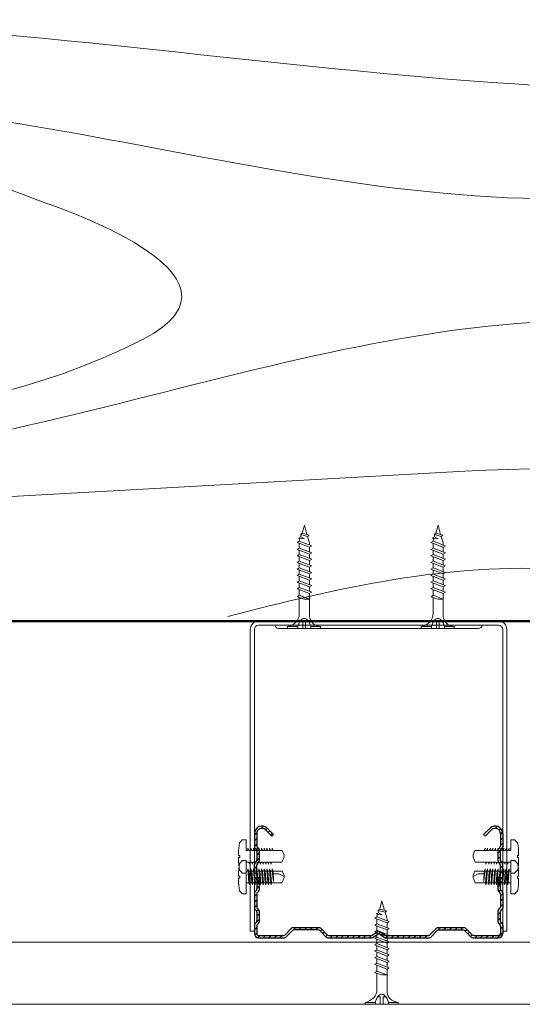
# Model space of a CAD drawing. Header units: millimetres. Extents: x 5545 to 136433, y -146986 to -36607.
# Tile 126 of 159: x 38653 to 38701, y -50577 to -50481. Entities that reach past the tile are written whole.
import ezdxf

# ---------------------------------------------------------------- set-up
doc = ezdxf.new("R2010")
doc.units = ezdxf.units.MM
doc.header["$LTSCALE"] = 8
for name, color, linetype, lineweight in [('_RIGIPS AKCESORIA', 7, 'Continuous', 5), ('_RIGIPS G-K', 7, 'Continuous', 15), ('_Rigips_Akcesoria', 7, 'Continuous', 5), ('GRUBA', 74, 'Continuous', 50), ('Rigips_uchwyt ES', 7, 'Continuous', 9), ('SZRAF', 21, 'Continuous', 9)]:
    doc.layers.add(name, color=color, linetype=linetype, lineweight=lineweight)

msp = doc.modelspace()

# ---------------------------------------------------------------- hatches: boundary and pattern name
h = msp.add_hatch()
h.set_pattern_fill('ANSI31', color=250, scale=0.12, style=0)
h.set_pattern_definition([(45, (38470.20885, -50843.62732), (-0.2694077, 0.2694077), [])])
h.paths.add_polyline_path([(38687.359, -50569.828, -0.302776), (38687.603, -50569.828), (38688.026, -50570.11, 0.148069), (38688.148, -50570.147), (38692.376, -50570.147, 0.198912), (38692.532, -50570.082), (38693.163, -50569.451, -0.198912), (38693.318, -50569.387), (38695.644, -50569.387, -0.198912), (38695.8, -50569.451), (38696.431, -50570.082, 0.198912), (38696.586, -50570.147), (38699.081, -50570.147, 0.414214), (38699.481, -50569.747), (38699.481, -50568.933, 0.198912), (38699.417, -50568.777), (38699.306, -50568.666, -0.198912), (38699.241, -50568.511), (38699.241, -50567.678, -0.198912), (38699.306, -50567.522), (38699.417, -50567.411, 0.198912), (38699.481, -50567.256), (38699.481, -50565.838, 0.198912), (38699.417, -50565.682), (38699.306, -50565.571, -0.198912), (38699.241, -50565.416), (38699.241, -50564.583, -0.198912), (38699.306, -50564.427), (38699.417, -50564.316, 0.198912), (38699.481, -50564.16), (38699.481, -50563.038, 0.198912), (38699.417, -50562.882), (38699.306, -50562.771, -0.198912), (38699.241, -50562.616), (38699.241, -50561.783, -0.198912), (38699.306, -50561.627), (38699.417, -50561.516, 0.198912), (38699.481, -50561.36), (38699.481, -50560.069, 0.666128), (38698.255, -50559.557), (38697.628, -50560.177), (38697.782, -50560.333), (38698.41, -50559.713, -0.666128), (38699.261, -50560.069), (38699.261, -50561.269, -0.198912), (38699.197, -50561.425), (38699.086, -50561.536, 0.198912), (38699.021, -50561.692), (38699.021, -50562.707, 0.198912), (38699.086, -50562.862), (38699.197, -50562.973, -0.198912), (38699.261, -50563.129), (38699.261, -50564.069, -0.198912), (38699.197, -50564.225), (38699.086, -50564.336, 0.198912), (38699.021, -50564.492), (38699.021, -50565.507, 0.198912), (38699.086, -50565.662), (38699.197, -50565.773, -0.198912), (38699.261, -50565.929), (38699.261, -50567.164, -0.198912), (38699.197, -50567.32), (38699.086, -50567.431, 0.198912), (38699.021, -50567.587), (38699.021, -50568.602, 0.198912), (38699.086, -50568.757), (38699.197, -50568.868, -0.198912), (38699.261, -50569.024), (38699.261, -50569.747, -0.414214), (38699.081, -50569.927), (38696.677, -50569.927, -0.198912), (38696.522, -50569.862), (38695.891, -50569.231, 0.198912), (38695.735, -50569.167), (38693.227, -50569.167, 0.198912), (38693.072, -50569.231), (38692.44, -50569.862, -0.198912), (38692.285, -50569.927), (38688.214, -50569.927, -0.148069), (38688.092, -50569.89), (38687.603, -50569.564, 0.302776), (38687.359, -50569.564), (38686.87, -50569.89, -0.148069), (38686.748, -50569.927), (38682.677, -50569.927, -0.198912), (38682.522, -50569.862), (38681.891, -50569.231, 0.198912), (38681.735, -50569.167), (38679.227, -50569.167, 0.198912), (38679.072, -50569.231), (38678.44, -50569.862, -0.198912), (38678.285, -50569.927), (38675.881, -50569.927, -0.414214), (38675.701, -50569.747), (38675.701, -50569.024, -0.198912), (38675.766, -50568.868), (38675.877, -50568.757, 0.198912), (38675.941, -50568.602), (38675.941, -50567.587, 0.198912), (38675.877, -50567.431), (38675.766, -50567.32, -0.198912), (38675.701, -50567.164), (38675.701, -50565.929, -0.198912), (38675.766, -50565.773), (38675.877, -50565.662, 0.198912), (38675.941, -50565.507), (38675.941, -50564.492, 0.198912), (38675.877, -50564.336), (38675.766, -50564.225, -0.198912), (38675.701, -50564.069), (38675.701, -50563.129, -0.198912), (38675.766, -50562.973), (38675.877, -50562.862, 0.198912), (38675.941, -50562.707), (38675.941, -50561.692, 0.198912), (38675.877, -50561.536), (38675.766, -50561.425, -0.198912), (38675.701, -50561.269), (38675.701, -50560.069, -0.666128), (38676.553, -50559.713), (38677.18, -50560.333), (38677.335, -50560.177), (38676.707, -50559.557, 0.666128), (38675.481, -50560.069), (38675.481, -50561.36, 0.198912), (38675.546, -50561.516), (38675.657, -50561.627, -0.198912), (38675.721, -50561.783), (38675.721, -50562.616, -0.198912), (38675.657, -50562.771), (38675.546, -50562.882, 0.198912), (38675.481, -50563.038), (38675.481, -50564.16, 0.198912), (38675.546, -50564.316), (38675.657, -50564.427, -0.198912), (38675.721, -50564.583), (38675.721, -50565.416, -0.198912), (38675.657, -50565.571), (38675.546, -50565.682, 0.198912), (38675.481, -50565.838), (38675.481, -50567.256, 0.198912), (38675.546, -50567.411), (38675.657, -50567.522, -0.198912), (38675.721, -50567.678), (38675.721, -50568.511, -0.198912), (38675.657, -50568.666), (38675.546, -50568.777, 0.198912), (38675.481, -50568.933), (38675.481, -50569.747, 0.414214), (38675.881, -50570.147), (38678.376, -50570.147, 0.198912), (38678.532, -50570.082), (38679.163, -50569.451, -0.198912), (38679.318, -50569.387), (38681.644, -50569.387, -0.198912), (38681.8, -50569.451), (38682.431, -50570.082, 0.198912), (38682.586, -50570.147), (38686.815, -50570.147, 0.148069), (38686.937, -50570.11)])

# ---------------------------------------------------------------- linework, layer by layer
at = {"color": 250}
for p, q in [((38676.553, -50559.713), (38677.18, -50560.333)), ((38676.707, -50559.557), (38677.335, -50560.177)), ((38698.255, -50559.557), (38697.628, -50560.177)), ((38698.41, -50559.713), (38697.782, -50560.333)), ((38675.481, -50560.069), (38675.481, -50561.36)), ((38675.701, -50560.069), (38675.701, -50561.269)), ((38677.18, -50560.333), (38677.335, -50560.177)), ((38697.782, -50560.333), (38697.628, -50560.177)), ((38699.261, -50560.069), (38699.261, -50561.269)), ((38699.481, -50560.069), (38699.481, -50561.36)), ((38675.546, -50561.516), (38675.657, -50561.627)), ((38675.721, -50561.783), (38675.721, -50562.616)), ((38675.766, -50561.425), (38675.877, -50561.536)), ((38675.941, -50561.692), (38675.941, -50562.707)), ((38699.021, -50561.692), (38699.021, -50562.707)), ((38699.197, -50561.425), (38699.086, -50561.536)), ((38699.241, -50561.783), (38699.241, -50562.616)), ((38699.417, -50561.516), (38699.306, -50561.627)), ((38675.546, -50562.882), (38675.657, -50562.771)), ((38675.766, -50562.973), (38675.877, -50562.862)), ((38699.197, -50562.973), (38699.086, -50562.862)), ((38699.417, -50562.882), (38699.306, -50562.771)), ((38675.481, -50564.16), (38675.481, -50563.038)), ((38675.701, -50564.069), (38675.701, -50563.129)), ((38699.261, -50564.069), (38699.261, -50563.129)), ((38699.481, -50564.16), (38699.481, -50563.038)), ((38675.546, -50564.316), (38675.657, -50564.427)), ((38675.721, -50564.583), (38675.721, -50565.416)), ((38675.766, -50564.225), (38675.877, -50564.336)), ((38675.941, -50564.492), (38675.941, -50565.507)), ((38699.021, -50564.492), (38699.021, -50565.507)), ((38699.197, -50564.225), (38699.086, -50564.336)), ((38699.241, -50564.583), (38699.241, -50565.416)), ((38699.417, -50564.316), (38699.306, -50564.427)), ((38675.546, -50565.682), (38675.657, -50565.571)), ((38675.766, -50565.773), (38675.877, -50565.662)), ((38699.197, -50565.773), (38699.086, -50565.662)), ((38699.417, -50565.682), (38699.306, -50565.571)), ((38675.481, -50565.838), (38675.481, -50567.256)), ((38675.701, -50565.929), (38675.701, -50567.164)), ((38699.261, -50565.929), (38699.261, -50567.164)), ((38699.481, -50565.838), (38699.481, -50567.256)), ((38675.546, -50567.411), (38675.657, -50567.522)), ((38675.766, -50567.32), (38675.877, -50567.431)), ((38675.941, -50567.587), (38675.941, -50568.602)), ((38699.021, -50567.587), (38699.021, -50568.602)), ((38699.197, -50567.32), (38699.086, -50567.431)), ((38699.417, -50567.411), (38699.306, -50567.522)), ((38675.721, -50567.678), (38675.721, -50568.511)), ((38699.241, -50567.678), (38699.241, -50568.511)), ((38675.481, -50568.933), (38675.481, -50569.747)), ((38675.546, -50568.777), (38675.657, -50568.666)), ((38675.701, -50569.024), (38675.701, -50569.747)), ((38675.766, -50568.868), (38675.877, -50568.757)), ((38678.44, -50569.862), (38679.072, -50569.231)), ((38678.532, -50570.082), (38679.163, -50569.451)), ((38679.227, -50569.167), (38681.735, -50569.167)), ((38681.644, -50569.387), (38679.318, -50569.387)), ((38682.431, -50570.082), (38681.8, -50569.451)), ((38682.522, -50569.862), (38681.891, -50569.231)), ((38692.44, -50569.862), (38693.072, -50569.231)), ((38692.532, -50570.082), (38693.163, -50569.451)), ((38693.227, -50569.167), (38695.735, -50569.167)), ((38693.318, -50569.387), (38695.644, -50569.387)), ((38696.431, -50570.082), (38695.8, -50569.451)), ((38696.522, -50569.862), (38695.891, -50569.231)), ((38699.197, -50568.868), (38699.086, -50568.757)), ((38699.261, -50569.024), (38699.261, -50569.747)), ((38699.417, -50568.777), (38699.306, -50568.666)), ((38699.481, -50568.933), (38699.481, -50569.747)), ((38675.881, -50569.927), (38678.285, -50569.927)), ((38675.881, -50570.147), (38678.376, -50570.147)), ((38682.586, -50570.147), (38686.815, -50570.147)), ((38682.677, -50569.927), (38686.748, -50569.927)), ((38686.87, -50569.89), (38687.359, -50569.564)), ((38686.937, -50570.11), (38687.359, -50569.828)), ((38688.092, -50569.89), (38687.603, -50569.564)), ((38688.026, -50570.11), (38687.603, -50569.828)), ((38688.148, -50570.147), (38692.376, -50570.147)), ((38688.214, -50569.927), (38692.285, -50569.927)), ((38696.586, -50570.147), (38699.081, -50570.147)), ((38696.677, -50569.927), (38699.081, -50569.927))]:
    msp.add_line(p, q, dxfattribs=at)
for centre, radius, start, end in [((38676.201, -50560.069), 0.72, 45.32514, 180), ((38676.201, -50560.069), 0.5, 45.32514, 180), ((38698.761, -50560.069), 0.72, 0, 134.67486), ((38698.761, -50560.069), 0.5, 0, 134.67486), ((38675.701, -50561.36), 0.22, 180, 225), ((38675.501, -50561.783), 0.22, 0, 45), ((38675.921, -50561.269), 0.22, 180, 225), ((38675.721, -50561.692), 0.22, 0, 45), ((38699.241, -50561.692), 0.22, 135, 180), ((38699.041, -50561.269), 0.22, 315, 0), ((38699.461, -50561.783), 0.22, 135, 180), ((38699.261, -50561.36), 0.22, 315, 0), ((38675.501, -50562.616), 0.22, 315, 0), ((38675.721, -50562.707), 0.22, 315, 0), ((38699.241, -50562.707), 0.22, 180, 225), ((38699.461, -50562.616), 0.22, 180, 225), ((38675.701, -50563.038), 0.22, 135, 180), ((38675.921, -50563.129), 0.22, 135, 180), ((38699.041, -50563.129), 0.22, 0, 45), ((38699.261, -50563.038), 0.22, 0, 45), ((38675.701, -50564.16), 0.22, 180, 225), ((38675.501, -50564.583), 0.22, 0, 45), ((38675.921, -50564.069), 0.22, 180, 225), ((38675.721, -50564.492), 0.22, 0, 45), ((38699.241, -50564.492), 0.22, 135, 180), ((38699.041, -50564.069), 0.22, 315, 0), ((38699.461, -50564.583), 0.22, 135, 180), ((38699.261, -50564.16), 0.22, 315, 0), ((38675.701, -50565.838), 0.22, 135, 180), ((38675.501, -50565.416), 0.22, 315, 0), ((38675.721, -50565.507), 0.22, 315, 0), ((38699.241, -50565.507), 0.22, 180, 225), ((38699.461, -50565.416), 0.22, 180, 225), ((38699.261, -50565.838), 0.22, 0, 45), ((38675.921, -50565.929), 0.22, 135, 180), ((38699.041, -50565.929), 0.22, 0, 45), ((38675.701, -50567.256), 0.22, 180, 225), ((38675.501, -50567.678), 0.22, 0, 45), ((38675.921, -50567.164), 0.22, 180, 225), ((38675.721, -50567.587), 0.22, 0, 45), ((38699.241, -50567.587), 0.22, 135, 180), ((38699.041, -50567.164), 0.22, 315, 0), ((38699.461, -50567.678), 0.22, 135, 180), ((38699.261, -50567.256), 0.22, 315, 0), ((38675.501, -50568.511), 0.22, 315, 0), ((38699.461, -50568.511), 0.22, 180, 225), ((38675.701, -50568.933), 0.22, 135, 180), ((38675.921, -50569.024), 0.22, 135, 180), ((38675.721, -50568.602), 0.22, 315, 0), ((38679.227, -50569.387), 0.22, 90, 135), ((38679.318, -50569.607), 0.22, 90, 135), ((38681.644, -50569.607), 0.22, 45, 90), ((38681.735, -50569.387), 0.22, 45, 90), ((38687.481, -50569.747), 0.22, 56.30993, 123.69007), ((38693.227, -50569.387), 0.22, 90, 135), ((38693.318, -50569.607), 0.22, 90, 135), ((38695.644, -50569.607), 0.22, 45, 90), ((38695.735, -50569.387), 0.22, 45, 90), ((38699.241, -50568.602), 0.22, 180, 225), ((38699.041, -50569.024), 0.22, 0, 45), ((38699.261, -50568.933), 0.22, 0, 45), ((38675.881, -50569.747), 0.4, 180, 270), ((38675.881, -50569.747), 0.18, 180, 270), ((38678.285, -50569.707), 0.22, 270, 315), ((38678.376, -50569.927), 0.22, 270, 315), ((38682.586, -50569.927), 0.22, 225, 270), ((38682.677, -50569.707), 0.22, 225, 270), ((38686.748, -50569.707), 0.22, 270, 303.69007), ((38686.815, -50569.927), 0.22, 270, 303.69007), ((38687.481, -50570.011), 0.22, 56.30993, 123.69007), ((38688.148, -50569.927), 0.22, 236.30993, 270), ((38688.214, -50569.707), 0.22, 236.30993, 270), ((38692.285, -50569.707), 0.22, 270, 315), ((38692.376, -50569.927), 0.22, 270, 315), ((38696.586, -50569.927), 0.22, 225, 270), ((38696.677, -50569.707), 0.22, 225, 270), ((38699.081, -50569.747), 0.4, 270, 0), ((38699.081, -50569.747), 0.4, 270, 0), ((38699.081, -50569.747), 0.18, 270, 0)]:
    msp.add_arc(centre, radius, start, end, dxfattribs=at)
at = {"layer": '_RIGIPS AKCESORIA', "color": 250}
for p, q in [((38680.315, -50530.247), (38680.101, -50531.034)), ((38680.557, -50531.163), (38680.315, -50530.247)), ((38693.238, -50530.247), (38693.024, -50531.034)), ((38693.48, -50531.163), (38693.238, -50530.247)), ((38679.978, -50531.39), (38679.748, -50531.508)), ((38680.101, -50531.034), (38679.961, -50531.167)), ((38679.961, -50531.167), (38680.61, -50531.334)), ((38679.961, -50531.167), (38679.978, -50531.39)), ((38680.331, -50531.578), (38679.978, -50531.39)), ((38680.767, -50531.222), (38680.101, -50531.034)), ((38680.61, -50531.334), (38680.767, -50531.222)), ((38680.803, -50531.968), (38680.61, -50531.334)), ((38692.901, -50531.39), (38692.671, -50531.508)), ((38693.024, -50531.034), (38692.885, -50531.167)), ((38692.885, -50531.167), (38693.534, -50531.334)), ((38692.885, -50531.167), (38692.901, -50531.39)), ((38693.254, -50531.578), (38692.901, -50531.39)), ((38693.69, -50531.222), (38693.024, -50531.034)), ((38693.534, -50531.334), (38693.69, -50531.222)), ((38693.726, -50531.968), (38693.534, -50531.334)), ((38679.822, -50531.789), (38679.62, -50531.92)), ((38679.62, -50531.92), (38680.803, -50532.374)), ((38679.748, -50531.508), (38680.331, -50531.578)), ((38679.822, -50531.789), (38679.867, -50531.522)), ((38681.018, -50532.247), (38679.822, -50531.789)), ((38679.822, -50532.465), (38679.822, -50531.997)), ((38680.803, -50532.164), (38680.803, -50531.968)), ((38680.803, -50532.374), (38681.018, -50532.247)), ((38680.803, -50532.84), (38680.803, -50532.374)), ((38692.746, -50531.789), (38692.543, -50531.92)), ((38692.543, -50531.92), (38693.726, -50532.374)), ((38692.671, -50531.508), (38693.254, -50531.578)), ((38692.746, -50531.789), (38692.79, -50531.522)), ((38693.942, -50532.247), (38692.746, -50531.789)), ((38692.746, -50532.465), (38692.746, -50531.997)), ((38693.726, -50532.164), (38693.726, -50531.968)), ((38693.726, -50532.374), (38693.942, -50532.247)), ((38693.726, -50532.84), (38693.726, -50532.374)), ((38679.822, -50532.465), (38679.62, -50532.596)), ((38679.62, -50532.596), (38680.803, -50533.05)), ((38679.822, -50533.095), (38679.62, -50533.226)), ((38679.62, -50533.226), (38680.803, -50533.68)), ((38681.018, -50532.923), (38679.822, -50532.465)), ((38679.822, -50532.673), (38679.822, -50533.095)), ((38681.018, -50533.553), (38679.822, -50533.095)), ((38679.822, -50533.303), (38679.822, -50533.741)), ((38680.803, -50533.05), (38681.018, -50532.923)), ((38680.803, -50533.47), (38680.803, -50533.05)), ((38692.746, -50532.465), (38692.543, -50532.596)), ((38692.543, -50532.596), (38693.726, -50533.05)), ((38692.746, -50533.095), (38692.543, -50533.226)), ((38692.543, -50533.226), (38693.726, -50533.68)), ((38693.942, -50532.923), (38692.746, -50532.465)), ((38692.746, -50532.673), (38692.746, -50533.095)), ((38693.942, -50533.553), (38692.746, -50533.095)), ((38692.746, -50533.303), (38692.746, -50533.741)), ((38693.726, -50533.05), (38693.942, -50532.923)), ((38693.726, -50533.47), (38693.726, -50533.05)), ((38679.822, -50533.741), (38679.62, -50533.872)), ((38679.62, -50533.872), (38680.803, -50534.326)), ((38681.018, -50534.199), (38679.822, -50533.741)), ((38679.822, -50533.95), (38679.822, -50534.379)), ((38680.803, -50533.68), (38681.018, -50533.553)), ((38680.803, -50534.117), (38680.803, -50533.68)), ((38680.803, -50534.326), (38681.018, -50534.199)), ((38692.746, -50533.741), (38692.543, -50533.872)), ((38692.543, -50533.872), (38693.726, -50534.326)), ((38693.942, -50534.199), (38692.746, -50533.741)), ((38692.746, -50533.95), (38692.746, -50534.379)), ((38693.726, -50533.68), (38693.942, -50533.553)), ((38693.726, -50534.117), (38693.726, -50533.68)), ((38693.726, -50534.326), (38693.942, -50534.199)), ((38679.822, -50534.379), (38679.62, -50534.51)), ((38679.62, -50534.51), (38680.803, -50534.964)), ((38679.822, -50534.993), (38679.62, -50535.123)), ((38679.62, -50535.123), (38680.803, -50535.578)), ((38681.018, -50534.837), (38679.822, -50534.379)), ((38679.822, -50534.588), (38679.822, -50534.993)), ((38681.018, -50535.451), (38679.822, -50534.993)), ((38679.822, -50535.201), (38679.822, -50535.623)), ((38680.803, -50534.755), (38680.803, -50534.326)), ((38680.803, -50534.964), (38681.018, -50534.837)), ((38680.803, -50535.368), (38680.803, -50534.964)), ((38692.746, -50534.379), (38692.543, -50534.51)), ((38692.543, -50534.51), (38693.726, -50534.964)), ((38692.746, -50534.993), (38692.543, -50535.123)), ((38692.543, -50535.123), (38693.726, -50535.578)), ((38693.942, -50534.837), (38692.746, -50534.379)), ((38692.746, -50534.588), (38692.746, -50534.993)), ((38693.942, -50535.451), (38692.746, -50534.993)), ((38692.746, -50535.201), (38692.746, -50535.623)), ((38693.726, -50534.755), (38693.726, -50534.326)), ((38693.726, -50534.964), (38693.942, -50534.837)), ((38693.726, -50535.368), (38693.726, -50534.964)), ((38679.822, -50535.623), (38679.62, -50535.753)), ((38679.62, -50535.753), (38680.803, -50536.207)), ((38681.018, -50536.081), (38679.822, -50535.623)), ((38679.822, -50535.831), (38679.822, -50536.273)), ((38680.803, -50535.578), (38681.018, -50535.451)), ((38680.803, -50535.998), (38680.803, -50535.578)), ((38680.803, -50536.207), (38681.018, -50536.081)), ((38680.803, -50536.649), (38680.803, -50536.207)), ((38692.746, -50535.623), (38692.543, -50535.753)), ((38692.543, -50535.753), (38693.726, -50536.207)), ((38693.942, -50536.081), (38692.746, -50535.623)), ((38692.746, -50535.831), (38692.746, -50536.273)), ((38693.726, -50535.578), (38693.942, -50535.451)), ((38693.726, -50535.998), (38693.726, -50535.578)), ((38693.726, -50536.207), (38693.942, -50536.081)), ((38693.726, -50536.649), (38693.726, -50536.207)), ((38679.822, -50536.273), (38679.62, -50536.404)), ((38679.62, -50536.404), (38680.803, -50536.858)), ((38679.631, -50537.187), (38679.822, -50537.033)), ((38681.018, -50536.731), (38679.822, -50536.273)), ((38679.822, -50536.481), (38679.822, -50537.033)), ((38679.822, -50537.033), (38680.803, -50537.4)), ((38680.803, -50536.858), (38681.018, -50536.731)), ((38680.803, -50539.04), (38680.803, -50536.858)), ((38692.746, -50536.273), (38692.543, -50536.404)), ((38692.543, -50536.404), (38693.726, -50536.858)), ((38692.554, -50537.187), (38692.746, -50537.033)), ((38693.942, -50536.731), (38692.746, -50536.273)), ((38692.746, -50536.481), (38692.746, -50537.033)), ((38692.746, -50537.033), (38693.726, -50537.4)), ((38693.726, -50536.858), (38693.942, -50536.731)), ((38693.726, -50539.04), (38693.726, -50536.858)), ((38680.291, -50537.4), (38679.631, -50537.187)), ((38679.822, -50537.249), (38679.822, -50538.828)), ((38680.803, -50537.4), (38680.291, -50537.4)), ((38693.214, -50537.4), (38692.554, -50537.187)), ((38692.746, -50537.249), (38692.746, -50538.828)), ((38693.726, -50537.4), (38693.214, -50537.4)), ((38680.15, -50539.539), (38679.887, -50539.539)), ((38680.15, -50540.247), (38680.15, -50539.539)), ((38680.417, -50540.247), (38680.417, -50539.539)), ((38680.417, -50539.539), (38680.698, -50539.539)), ((38693.073, -50539.539), (38692.811, -50539.539)), ((38693.073, -50540.247), (38693.073, -50539.539)), ((38693.34, -50540.247), (38693.34, -50539.539)), ((38693.34, -50539.539), (38693.621, -50539.539)), ((38678.683, -50540.247), (38678.683, -50540.061)), ((38678.683, -50540.061), (38679.672, -50540.061)), ((38678.683, -50540.247), (38681.883, -50540.247)), ((38679.672, -50540.061), (38679.672, -50540.247)), ((38681.883, -50540.061), (38680.931, -50540.061)), ((38680.931, -50540.061), (38680.931, -50540.247)), ((38681.883, -50540.247), (38681.883, -50540.061)), ((38691.606, -50540.247), (38691.606, -50540.061)), ((38691.606, -50540.061), (38692.595, -50540.061)), ((38691.606, -50540.247), (38694.806, -50540.247)), ((38692.595, -50540.061), (38692.595, -50540.247)), ((38694.806, -50540.061), (38693.854, -50540.061)), ((38693.854, -50540.061), (38693.854, -50540.247)), ((38694.806, -50540.247), (38694.806, -50540.061)), ((38687.812, -50566.587), (38687.599, -50567.374)), ((38688.055, -50567.503), (38687.812, -50566.587)), ((38687.599, -50567.374), (38687.459, -50567.507)), ((38687.459, -50567.507), (38688.108, -50567.674)), ((38687.459, -50567.507), (38687.476, -50567.73)), ((38688.264, -50567.562), (38687.599, -50567.374)), ((38688.108, -50567.674), (38688.264, -50567.562)), ((38687.32, -50568.129), (38687.118, -50568.26)), ((38687.118, -50568.26), (38688.301, -50568.714)), ((38687.476, -50567.73), (38687.246, -50567.848)), ((38687.246, -50567.848), (38687.829, -50567.918)), ((38687.32, -50568.129), (38687.364, -50567.862)), ((38688.516, -50568.587), (38687.32, -50568.129)), ((38687.32, -50568.805), (38687.32, -50568.337)), ((38687.829, -50567.918), (38687.476, -50567.73)), ((38688.301, -50568.308), (38688.108, -50567.674)), ((38688.301, -50568.504), (38688.301, -50568.308)), ((38688.301, -50568.714), (38688.516, -50568.587)), ((38687.32, -50568.805), (38687.118, -50568.936)), ((38687.118, -50568.936), (38688.301, -50569.39)), ((38687.32, -50569.435), (38687.118, -50569.566)), ((38688.516, -50569.263), (38687.32, -50568.805)), ((38687.32, -50569.013), (38687.32, -50569.435)), ((38688.516, -50569.893), (38687.32, -50569.435)), ((38688.301, -50569.18), (38688.301, -50568.714)), ((38688.301, -50569.39), (38688.516, -50569.263)), ((38688.301, -50569.81), (38688.301, -50569.39)), ((38687.118, -50569.566), (38688.301, -50570.02)), ((38687.32, -50570.081), (38687.118, -50570.212)), ((38687.118, -50570.212), (38688.301, -50570.666)), ((38687.32, -50569.643), (38687.32, -50570.081)), ((38688.516, -50570.539), (38687.32, -50570.081)), ((38687.32, -50570.29), (38687.32, -50570.719)), ((38688.301, -50570.02), (38688.516, -50569.893)), ((38688.301, -50570.457), (38688.301, -50570.02)), ((38687.32, -50570.719), (38687.118, -50570.85)), ((38687.118, -50570.85), (38688.301, -50571.304)), ((38687.32, -50571.333), (38687.118, -50571.463)), ((38688.516, -50571.177), (38687.32, -50570.719)), ((38687.32, -50570.928), (38687.32, -50571.333)), ((38688.516, -50571.791), (38687.32, -50571.333)), ((38688.301, -50570.666), (38688.516, -50570.539)), ((38688.301, -50571.095), (38688.301, -50570.666)), ((38688.301, -50571.304), (38688.516, -50571.177)), ((38688.301, -50571.708), (38688.301, -50571.304)), ((38687.118, -50571.463), (38688.301, -50571.918)), ((38687.32, -50571.963), (38687.118, -50572.093)), ((38687.118, -50572.093), (38688.301, -50572.547)), ((38687.32, -50571.541), (38687.32, -50571.963)), ((38688.516, -50572.421), (38687.32, -50571.963)), ((38687.32, -50572.171), (38687.32, -50572.613)), ((38688.301, -50571.918), (38688.516, -50571.791)), ((38688.301, -50572.338), (38688.301, -50571.918)), ((38687.32, -50572.613), (38687.118, -50572.744)), ((38687.118, -50572.744), (38688.301, -50573.198)), ((38688.516, -50573.071), (38687.32, -50572.613)), ((38687.32, -50572.821), (38687.32, -50573.373)), ((38688.301, -50572.547), (38688.516, -50572.421)), ((38688.301, -50572.989), (38688.301, -50572.547)), ((38688.301, -50573.198), (38688.516, -50573.071)), ((38688.301, -50575.38), (38688.301, -50573.198)), ((38687.128, -50573.527), (38687.32, -50573.373)), ((38687.789, -50573.74), (38687.128, -50573.527)), ((38687.32, -50573.373), (38688.301, -50573.74)), ((38687.32, -50573.589), (38687.32, -50575.168)), ((38688.301, -50573.74), (38687.789, -50573.74)), ((38687.647, -50575.879), (38687.385, -50575.879)), ((38687.647, -50576.587), (38687.647, -50575.879)), ((38687.915, -50576.587), (38687.915, -50575.879)), ((38687.915, -50575.879), (38688.196, -50575.879)), ((38686.181, -50576.587), (38686.181, -50576.401)), ((38686.181, -50576.401), (38687.17, -50576.401)), ((38686.181, -50576.587), (38689.381, -50576.587)), ((38687.17, -50576.401), (38687.17, -50576.587)), ((38689.381, -50576.401), (38688.429, -50576.401)), ((38688.429, -50576.401), (38688.429, -50576.587)), ((38689.381, -50576.587), (38689.381, -50576.401))]:
    msp.add_line(p, q, dxfattribs=at)
at = {"layer": '_RIGIPS AKCESORIA', "color": 250, "extrusion": (0, 0, -1)}
for centre, major_axis, ratio, start_param, end_param in [((38678.39, -50538.899), (1.429, 0.113), 0.832181, 0.035984, 1.430787), ((38682.085, -50539.011), (1.28, 0.07), 0.826134, 1.773653, 3.180586), ((38691.314, -50538.899), (1.429, 0.113), 0.832181, 0.035984, 1.430787), ((38695.008, -50539.011), (1.28, 0.07), 0.826134, 1.773653, 3.180586), ((38685.38, -50541.338), (5.903, 0), 0.848176, 3.399396, 3.475072), ((38680.863, -50540.01), (1.123, 0), 0.848176, 3.475072, 3.862535), ((38680.289, -50539.582), (0.358, 0), 0.848176, 3.862535, 4.730408), ((38680.289, -50539.582), (0.358, 0), 0.848176, -1.552777, -0.720942), ((38679.377, -50540.262), (1.572, 0), 0.848176, -0.720942, -0.151112), ((38698.304, -50541.338), (5.903, 0), 0.848176, 3.399396, 3.475072), ((38693.787, -50540.01), (1.123, 0), 0.848176, 3.475072, 3.862535), ((38693.212, -50539.582), (0.358, 0), 0.848176, 3.862535, 4.730408), ((38693.212, -50539.582), (0.358, 0), 0.848176, -1.552777, -0.720942), ((38692.3, -50540.262), (1.572, 0), 0.848176, -0.720942, -0.151112), ((38685.888, -50575.239), (1.429, 0.113), 0.832181, 0.035984, 1.430787), ((38692.878, -50577.678), (5.903, 0), 0.848176, 3.399396, 3.475072), ((38688.361, -50576.35), (1.123, 0), 0.848176, 3.475072, 3.862535), ((38687.787, -50575.922), (0.358, 0), 0.848176, 3.862535, 4.730408), ((38687.787, -50575.922), (0.358, 0), 0.848176, -1.552777, -0.720942), ((38686.875, -50576.602), (1.572, 0), 0.848176, -0.720942, -0.151112), ((38689.582, -50575.351), (1.28, 0.07), 0.826134, 1.773653, 3.180586)]:
    msp.add_ellipse(centre, major_axis=major_axis, ratio=ratio, start_param=start_param, end_param=end_param, dxfattribs=at)
at = {"layer": '_RIGIPS G-K', "color": 250}
for p, q in [((38977.74, -50570.587), (38591.044, -50570.587)), ((38977.74, -50576.587), (38582.74, -50576.587))]:
    msp.add_line(p, q, dxfattribs=at)
at = {"layer": '_Rigips_Akcesoria', "color": 250}
for p, q in [((38674.681, -50560.691), (38674.299, -50560.691)), ((38674.681, -50561.697), (38674.681, -50560.691)), ((38700.281, -50560.691), (38700.663, -50560.691)), ((38700.281, -50561.697), (38700.281, -50560.691)), ((38674.681, -50561.697), (38674.856, -50561.697)), ((38674.942, -50561.697), (38674.841, -50561.48)), ((38674.841, -50561.48), (38674.856, -50561.697)), ((38674.942, -50561.697), (38675.141, -50561.697)), ((38675.126, -50561.48), (38675.141, -50561.697)), ((38675.227, -50561.697), (38675.126, -50561.48)), ((38675.227, -50561.697), (38675.396, -50561.697)), ((38675.482, -50561.697), (38675.381, -50561.48)), ((38675.381, -50561.48), (38675.396, -50561.697)), ((38675.482, -50561.697), (38675.664, -50561.697)), ((38675.75, -50561.697), (38675.649, -50561.48)), ((38675.649, -50561.48), (38675.664, -50561.697)), ((38675.75, -50561.697), (38675.927, -50561.697)), ((38676.013, -50561.697), (38675.912, -50561.48)), ((38675.912, -50561.48), (38675.927, -50561.697)), ((38676.013, -50561.697), (38676.177, -50561.697)), ((38676.263, -50561.697), (38676.162, -50561.48)), ((38676.162, -50561.48), (38676.177, -50561.697)), ((38676.263, -50561.697), (38676.436, -50561.697)), ((38676.522, -50561.697), (38676.421, -50561.48)), ((38676.421, -50561.48), (38676.436, -50561.697)), ((38676.522, -50561.697), (38676.691, -50561.697)), ((38676.776, -50561.697), (38676.675, -50561.48)), ((38676.675, -50561.48), (38676.691, -50561.697)), ((38676.776, -50561.697), (38676.961, -50561.697)), ((38677.047, -50561.697), (38676.946, -50561.48)), ((38676.946, -50561.48), (38676.961, -50561.697)), ((38677.047, -50561.697), (38677.208, -50561.697)), ((38677.185, -50561.48), (38677.208, -50561.697)), ((38677.286, -50561.697), (38677.185, -50561.48)), ((38677.286, -50561.697), (38678.158, -50561.697)), ((38678.349, -50562.131), (38678.158, -50561.697)), ((38696.613, -50562.131), (38696.804, -50561.697)), ((38697.677, -50561.697), (38696.804, -50561.697)), ((38697.677, -50561.697), (38697.778, -50561.48)), ((38697.778, -50561.48), (38697.754, -50561.697)), ((38697.915, -50561.697), (38697.754, -50561.697)), ((38697.915, -50561.697), (38698.016, -50561.48)), ((38698.016, -50561.48), (38698.001, -50561.697)), ((38698.186, -50561.697), (38698.001, -50561.697)), ((38698.186, -50561.697), (38698.287, -50561.48)), ((38698.287, -50561.48), (38698.272, -50561.697)), ((38698.44, -50561.697), (38698.272, -50561.697)), ((38698.44, -50561.697), (38698.541, -50561.48)), ((38698.541, -50561.48), (38698.526, -50561.697)), ((38698.699, -50561.697), (38698.526, -50561.697)), ((38698.699, -50561.697), (38698.8, -50561.48)), ((38698.8, -50561.48), (38698.785, -50561.697)), ((38698.949, -50561.697), (38698.785, -50561.697)), ((38698.949, -50561.697), (38699.05, -50561.48)), ((38699.05, -50561.48), (38699.035, -50561.697)), ((38699.213, -50561.697), (38699.035, -50561.697)), ((38699.213, -50561.697), (38699.314, -50561.48)), ((38699.314, -50561.48), (38699.298, -50561.697)), ((38699.481, -50561.697), (38699.298, -50561.697)), ((38699.481, -50561.697), (38699.582, -50561.48)), ((38699.582, -50561.48), (38699.566, -50561.697)), ((38699.735, -50561.697), (38699.566, -50561.697)), ((38699.735, -50561.697), (38699.836, -50561.48)), ((38699.836, -50561.48), (38699.821, -50561.697)), ((38700.021, -50561.697), (38699.821, -50561.697)), ((38700.021, -50561.697), (38700.121, -50561.48)), ((38700.121, -50561.48), (38700.106, -50561.697)), ((38700.281, -50561.697), (38700.106, -50561.697)), ((38673.949, -50562.019), (38673.949, -50562.187)), ((38673.949, -50562.187), (38674.063, -50562.187)), ((38673.949, -50562.395), (38674.063, -50562.395)), ((38673.949, -50562.562), (38673.949, -50562.395)), ((38674.063, -50562.395), (38674.063, -50562.187)), ((38674.681, -50562.691), (38674.299, -50562.691)), ((38674.681, -50565.891), (38674.681, -50562.691)), ((38674.681, -50563.891), (38674.681, -50562.851)), ((38674.681, -50562.851), (38674.937, -50562.851)), ((38674.937, -50562.851), (38674.999, -50563.044)), ((38674.999, -50563.044), (38675.03, -50562.851)), ((38675.03, -50562.851), (38675.223, -50562.851)), ((38675.223, -50562.851), (38675.284, -50563.044)), ((38675.284, -50563.044), (38675.315, -50562.851)), ((38675.315, -50562.851), (38675.477, -50562.851)), ((38675.477, -50562.851), (38675.539, -50563.044)), ((38675.539, -50563.044), (38675.57, -50562.851)), ((38675.57, -50562.851), (38675.745, -50562.851)), ((38675.745, -50562.851), (38675.807, -50563.044)), ((38675.807, -50563.044), (38675.837, -50562.851)), ((38675.837, -50562.851), (38676.009, -50562.851)), ((38676.009, -50562.851), (38676.07, -50563.044)), ((38676.07, -50563.044), (38676.101, -50562.851)), ((38676.101, -50562.851), (38676.259, -50562.851)), ((38676.259, -50562.851), (38676.32, -50563.044)), ((38676.32, -50563.044), (38676.351, -50562.851)), ((38676.351, -50562.851), (38676.518, -50562.851)), ((38676.518, -50562.851), (38676.579, -50563.044)), ((38676.579, -50563.044), (38676.61, -50562.851)), ((38676.61, -50562.851), (38676.772, -50562.851)), ((38676.772, -50562.851), (38676.833, -50563.044)), ((38676.833, -50563.044), (38676.864, -50562.851)), ((38676.864, -50562.851), (38677.042, -50562.851)), ((38677.042, -50562.851), (38677.104, -50563.044)), ((38677.104, -50563.044), (38677.135, -50562.851)), ((38677.135, -50562.851), (38678.138, -50562.851)), ((38678.138, -50562.851), (38678.349, -50562.322)), ((38678.349, -50562.322), (38678.349, -50562.131)), ((38696.613, -50562.322), (38696.613, -50562.131)), ((38696.825, -50562.851), (38696.613, -50562.322)), ((38697.828, -50562.851), (38696.825, -50562.851)), ((38697.858, -50563.044), (38697.828, -50562.851)), ((38697.92, -50562.851), (38697.858, -50563.044)), ((38698.098, -50562.851), (38697.92, -50562.851)), ((38698.129, -50563.044), (38698.098, -50562.851)), ((38698.19, -50562.851), (38698.129, -50563.044)), ((38698.352, -50562.851), (38698.19, -50562.851)), ((38698.383, -50563.044), (38698.352, -50562.851)), ((38698.444, -50562.851), (38698.383, -50563.044)), ((38698.611, -50562.851), (38698.444, -50562.851)), ((38698.642, -50563.044), (38698.611, -50562.851)), ((38698.704, -50562.851), (38698.642, -50563.044)), ((38698.862, -50562.851), (38698.704, -50562.851)), ((38698.892, -50563.044), (38698.862, -50562.851)), ((38698.954, -50562.851), (38698.892, -50563.044)), ((38699.125, -50562.851), (38698.954, -50562.851)), ((38699.156, -50563.044), (38699.125, -50562.851)), ((38699.217, -50562.851), (38699.156, -50563.044)), ((38699.393, -50562.851), (38699.217, -50562.851)), ((38699.423, -50563.044), (38699.393, -50562.851)), ((38699.485, -50562.851), (38699.423, -50563.044)), ((38699.647, -50562.851), (38699.485, -50562.851)), ((38699.678, -50563.044), (38699.647, -50562.851)), ((38699.74, -50562.851), (38699.678, -50563.044)), ((38699.933, -50562.851), (38699.74, -50562.851)), ((38699.963, -50563.044), (38699.933, -50562.851)), ((38700.025, -50562.851), (38699.963, -50563.044)), ((38700.281, -50562.851), (38700.025, -50562.851)), ((38700.281, -50562.691), (38700.663, -50562.691)), ((38700.281, -50565.891), (38700.281, -50562.691)), ((38700.281, -50563.891), (38700.281, -50562.851)), ((38701.013, -50562.187), (38700.899, -50562.187)), ((38700.899, -50562.395), (38700.899, -50562.187)), ((38701.013, -50562.395), (38700.899, -50562.395)), ((38701.013, -50562.019), (38701.013, -50562.187)), ((38701.013, -50562.562), (38701.013, -50562.395)), ((38674.681, -50563.697), (38674.856, -50563.697)), ((38674.942, -50563.697), (38674.841, -50563.48)), ((38674.841, -50563.48), (38674.937, -50564.851)), ((38675.03, -50564.851), (38674.942, -50563.697)), ((38674.942, -50563.697), (38675.141, -50563.697)), ((38675.126, -50563.48), (38675.223, -50564.851)), ((38675.227, -50563.697), (38675.126, -50563.48)), ((38675.315, -50564.851), (38675.227, -50563.697)), ((38675.227, -50563.697), (38675.396, -50563.697)), ((38675.482, -50563.697), (38675.381, -50563.48)), ((38675.381, -50563.48), (38675.477, -50564.851)), ((38675.57, -50564.851), (38675.482, -50563.697)), ((38675.482, -50563.697), (38675.664, -50563.697)), ((38675.75, -50563.697), (38675.649, -50563.48)), ((38675.649, -50563.48), (38675.745, -50564.851)), ((38675.75, -50563.697), (38675.927, -50563.697)), ((38675.837, -50564.851), (38675.75, -50563.697)), ((38676.013, -50563.697), (38675.912, -50563.48)), ((38675.912, -50563.48), (38676.009, -50564.851)), ((38676.101, -50564.851), (38676.013, -50563.697)), ((38676.013, -50563.697), (38676.177, -50563.697)), ((38676.263, -50563.697), (38676.162, -50563.48)), ((38676.162, -50563.48), (38676.259, -50564.851)), ((38676.351, -50564.851), (38676.263, -50563.697)), ((38676.263, -50563.697), (38676.436, -50563.697)), ((38676.522, -50563.697), (38676.421, -50563.48)), ((38676.421, -50563.48), (38676.518, -50564.851)), ((38676.61, -50564.851), (38676.522, -50563.697)), ((38676.522, -50563.697), (38676.691, -50563.697)), ((38676.776, -50563.697), (38676.675, -50563.48)), ((38676.675, -50563.48), (38676.772, -50564.851)), ((38676.864, -50564.851), (38676.776, -50563.697)), ((38676.776, -50563.697), (38676.961, -50563.697)), ((38677.047, -50563.697), (38676.946, -50563.48)), ((38676.946, -50563.48), (38677.042, -50564.851)), ((38677.135, -50564.851), (38677.047, -50563.697)), ((38677.047, -50563.697), (38677.208, -50563.697)), ((38677.185, -50563.48), (38677.208, -50563.697)), ((38677.286, -50563.697), (38677.185, -50563.48)), ((38677.208, -50563.697), (38677.316, -50564.701)), ((38677.286, -50563.697), (38678.158, -50563.697)), ((38677.316, -50564.701), (38677.286, -50563.697)), ((38678.349, -50564.131), (38678.158, -50563.697)), ((38696.613, -50564.131), (38696.804, -50563.697)), ((38697.677, -50563.697), (38696.804, -50563.697)), ((38697.646, -50564.701), (38697.677, -50563.697)), ((38697.754, -50563.697), (38697.646, -50564.701)), ((38697.677, -50563.697), (38697.778, -50563.48)), ((38697.778, -50563.48), (38697.754, -50563.697)), ((38697.915, -50563.697), (38697.754, -50563.697)), ((38697.828, -50564.851), (38697.915, -50563.697)), ((38697.915, -50563.697), (38698.016, -50563.48)), ((38698.016, -50563.48), (38697.92, -50564.851)), ((38698.186, -50563.697), (38698.001, -50563.697)), ((38698.098, -50564.851), (38698.186, -50563.697)), ((38698.186, -50563.697), (38698.287, -50563.48)), ((38698.287, -50563.48), (38698.19, -50564.851)), ((38698.44, -50563.697), (38698.272, -50563.697)), ((38698.352, -50564.851), (38698.44, -50563.697)), ((38698.44, -50563.697), (38698.541, -50563.48)), ((38698.541, -50563.48), (38698.444, -50564.851)), ((38698.699, -50563.697), (38698.526, -50563.697)), ((38698.611, -50564.851), (38698.699, -50563.697)), ((38698.699, -50563.697), (38698.8, -50563.48)), ((38698.8, -50563.48), (38698.704, -50564.851)), ((38698.949, -50563.697), (38698.785, -50563.697)), ((38698.862, -50564.851), (38698.949, -50563.697)), ((38698.949, -50563.697), (38699.05, -50563.48)), ((38699.05, -50563.48), (38698.954, -50564.851)), ((38699.213, -50563.697), (38699.035, -50563.697)), ((38699.125, -50564.851), (38699.213, -50563.697)), ((38699.213, -50563.697), (38699.314, -50563.48)), ((38699.314, -50563.48), (38699.217, -50564.851)), ((38699.481, -50563.697), (38699.298, -50563.697)), ((38699.393, -50564.851), (38699.481, -50563.697)), ((38699.481, -50563.697), (38699.582, -50563.48)), ((38699.582, -50563.48), (38699.485, -50564.851)), ((38699.735, -50563.697), (38699.566, -50563.697)), ((38699.647, -50564.851), (38699.735, -50563.697)), ((38699.735, -50563.697), (38699.836, -50563.48)), ((38699.836, -50563.48), (38699.74, -50564.851)), ((38700.021, -50563.697), (38699.821, -50563.697)), ((38699.933, -50564.851), (38700.021, -50563.697)), ((38700.021, -50563.697), (38700.121, -50563.48)), ((38700.121, -50563.48), (38700.025, -50564.851)), ((38700.281, -50563.697), (38700.106, -50563.697)), ((38673.949, -50564.019), (38673.949, -50564.187)), ((38673.949, -50564.187), (38674.063, -50564.187)), ((38673.949, -50564.395), (38674.063, -50564.395)), ((38673.949, -50564.562), (38673.949, -50564.395)), ((38674.063, -50564.395), (38674.063, -50564.187)), ((38674.681, -50563.891), (38674.299, -50563.891)), ((38677.294, -50563.982), (38677.851, -50563.982)), ((38677.851, -50563.982), (38678.349, -50564.226)), ((38678.138, -50564.851), (38678.349, -50564.322)), ((38678.349, -50564.322), (38678.349, -50564.131)), ((38697.111, -50563.982), (38696.613, -50564.226)), ((38696.613, -50564.322), (38696.613, -50564.131)), ((38696.825, -50564.851), (38696.613, -50564.322)), ((38697.668, -50563.982), (38697.111, -50563.982)), ((38700.281, -50563.891), (38700.663, -50563.891)), ((38701.013, -50564.187), (38700.899, -50564.187)), ((38700.899, -50564.395), (38700.899, -50564.187)), ((38701.013, -50564.395), (38700.899, -50564.395)), ((38701.013, -50564.019), (38701.013, -50564.187)), ((38701.013, -50564.562), (38701.013, -50564.395)), ((38674.681, -50564.851), (38674.937, -50564.851)), ((38674.937, -50564.851), (38674.999, -50565.044)), ((38674.999, -50565.044), (38675.03, -50564.851)), ((38675.03, -50564.851), (38675.223, -50564.851)), ((38675.223, -50564.851), (38675.284, -50565.044)), ((38675.284, -50565.044), (38675.315, -50564.851)), ((38675.315, -50564.851), (38675.477, -50564.851)), ((38675.477, -50564.851), (38675.539, -50565.044)), ((38675.539, -50565.044), (38675.57, -50564.851)), ((38675.57, -50564.851), (38675.745, -50564.851)), ((38675.745, -50564.851), (38675.807, -50565.044)), ((38675.807, -50565.044), (38675.837, -50564.851)), ((38675.837, -50564.851), (38676.009, -50564.851)), ((38676.009, -50564.851), (38676.07, -50565.044)), ((38676.07, -50565.044), (38676.101, -50564.851)), ((38676.101, -50564.851), (38676.259, -50564.851)), ((38676.259, -50564.851), (38676.32, -50565.044)), ((38676.32, -50565.044), (38676.351, -50564.851)), ((38676.351, -50564.851), (38676.518, -50564.851)), ((38676.518, -50564.851), (38676.579, -50565.044)), ((38676.579, -50565.044), (38676.61, -50564.851)), ((38676.61, -50564.851), (38676.772, -50564.851)), ((38676.772, -50564.851), (38676.833, -50565.044)), ((38676.833, -50565.044), (38676.864, -50564.851)), ((38676.864, -50564.851), (38677.042, -50564.851)), ((38677.042, -50564.851), (38677.104, -50565.044)), ((38677.104, -50565.044), (38677.135, -50564.851)), ((38677.135, -50564.851), (38678.138, -50564.851)), ((38697.828, -50564.851), (38696.825, -50564.851)), ((38697.858, -50565.044), (38697.828, -50564.851)), ((38697.92, -50564.851), (38697.858, -50565.044)), ((38698.098, -50564.851), (38697.92, -50564.851)), ((38698.129, -50565.044), (38698.098, -50564.851)), ((38698.19, -50564.851), (38698.129, -50565.044)), ((38698.352, -50564.851), (38698.19, -50564.851)), ((38698.383, -50565.044), (38698.352, -50564.851)), ((38698.444, -50564.851), (38698.383, -50565.044)), ((38698.611, -50564.851), (38698.444, -50564.851)), ((38698.642, -50565.044), (38698.611, -50564.851)), ((38698.704, -50564.851), (38698.642, -50565.044)), ((38698.862, -50564.851), (38698.704, -50564.851)), ((38698.892, -50565.044), (38698.862, -50564.851)), ((38698.954, -50564.851), (38698.892, -50565.044)), ((38699.125, -50564.851), (38698.954, -50564.851)), ((38699.156, -50565.044), (38699.125, -50564.851)), ((38699.217, -50564.851), (38699.156, -50565.044)), ((38699.393, -50564.851), (38699.217, -50564.851)), ((38699.423, -50565.044), (38699.393, -50564.851)), ((38699.485, -50564.851), (38699.423, -50565.044)), ((38699.647, -50564.851), (38699.485, -50564.851)), ((38699.678, -50565.044), (38699.647, -50564.851)), ((38699.74, -50564.851), (38699.678, -50565.044)), ((38699.933, -50564.851), (38699.74, -50564.851)), ((38699.963, -50565.044), (38699.933, -50564.851)), ((38700.025, -50564.851), (38699.963, -50565.044)), ((38700.281, -50564.851), (38700.025, -50564.851)), ((38674.681, -50565.891), (38674.299, -50565.891)), ((38700.281, -50565.891), (38700.663, -50565.891))]:
    msp.add_line(p, q, dxfattribs=at)
for centre, radius, start, end in [((38679.376, -50565.535), 7.017, 136.34353, 139.54371), ((38695.586, -50565.535), 7.017, 40.45629, 43.65647), ((38678.643, -50561.892), 4.695, 168.81783, 181.54986), ((38696.319, -50561.892), 4.695, 358.45014, 11.18217), ((38678.643, -50562.689), 4.695, 178.45014, 191.18217), ((38679.376, -50567.535), 7.017, 136.34353, 139.54371), ((38695.586, -50567.535), 7.017, 40.45629, 43.65647), ((38696.319, -50562.689), 4.695, 348.81783, 1.54986), ((38678.643, -50563.892), 4.695, 168.81783, 181.54986), ((38679.376, -50559.047), 7.017, 220.45629, 223.65647), ((38695.586, -50559.047), 7.017, 316.34353, 319.54371), ((38696.319, -50563.892), 4.695, 358.45014, 11.18217), ((38678.643, -50564.689), 4.695, 178.45014, 191.18217), ((38696.319, -50564.689), 4.695, 348.81783, 1.54986), ((38679.376, -50561.047), 7.017, 220.45629, 223.65647), ((38695.586, -50561.047), 7.017, 316.34353, 319.54371)]:
    msp.add_arc(centre, radius, start, end, dxfattribs=at)
at = {"layer": 'GRUBA', "color": 250}
msp.add_line((38779.74, -50539.527), (38503.74, -50539.527), dxfattribs=at)
at = {"layer": 'Rigips_uchwyt ES', "color": 250}
for p, q in [((38699.081, -50539.527), (38675.881, -50539.527)), ((38699.081, -50539.927), (38675.881, -50539.927)), ((38675.081, -50569.527), (38675.081, -50540.327)), ((38675.481, -50569.527), (38675.481, -50540.327)), ((38697.161, -50540.247), (38677.801, -50540.247)), ((38699.481, -50569.527), (38699.481, -50540.327)), ((38699.881, -50569.527), (38699.881, -50540.327)), ((38675.481, -50569.527), (38675.081, -50569.527)), ((38699.881, -50569.527), (38699.481, -50569.527))]:
    msp.add_line(p, q, dxfattribs=at)
for centre, radius, start, end in [((38675.881, -50540.327), 0.8, 90, 180), ((38675.881, -50540.327), 0.4, 90, 180), ((38677.801, -50539.927), 0.32, 180, 270), ((38697.161, -50539.927), 0.32, 270, 0), ((38699.081, -50540.327), 0.8, 0, 90), ((38699.081, -50540.327), 0.4, 0, 90)]:
    msp.add_arc(centre, radius, start, end, dxfattribs=at)
at = {"layer": 'SZRAF', "color": 250}
for points, knots in [([(38624.412, -50481.368), (38624.412, -50481.368), (38666.473, -50481.368), (38718.057, -50495.653), (38757.737, -50482.955)], [0.4, 0.4, 0.4, 0.4, 0.4, 0.6, 0.6, 0.6, 0.6]), ([(38629.967, -50489.304), (38629.967, -50489.304), (38661.711, -50489.304), (38694.249, -50505.176), (38728.374, -50495.653)], [0.4, 0.4, 0.4, 0.4, 0.4, 0.6, 0.6, 0.6, 0.6]), ([(38654.698, -50498.879), (38654.698, -50498.879), (38655.432, -50499.179), (38676.962, -50506.041), (38664.669, -50512.293)], [0.2, 0.2, 0.2, 0.2, 0.2, 0.4, 0.4, 0.4, 0.4]), ([(38620.444, -50525.016), (38620.444, -50525.016), (38653.775, -50525.016), (38683.932, -50508.351), (38713.295, -50510.731)], [0.2, 0.2, 0.2, 0.2, 0.2, 0.4, 0.4, 0.4, 0.4]), ([(38664.669, -50512.293), (38664.669, -50512.293), (38644.537, -50522.53), (38622.031, -50520.255), (38598.223, -50520.255)], [0.4, 0.4, 0.4, 0.4, 0.4, 0.6, 0.6, 0.6, 0.6]), ([(38695.836, -50525.016), (38695.836, -50525.016), (38718.169, -50524.016), (38740.922, -50526.096), (38779.74, -50528.316)], [0.33333333, 0.33333333, 0.33333333, 0.33333333, 0.33333333, 0.40333614, 0.40333614, 0.40333614, 0.40333614]), ([(38596.636, -50530.571), (38596.636, -50530.571), (38596.636, -50530.571), (38695.836, -50525.016), (38695.836, -50525.016)], [0.1666667, 0.1666667, 0.1666667, 0.1666667, 0.1666667, 0.3333333, 0.3333333, 0.3333333, 0.3333333])]:
    msp.add_open_spline(points, degree=3, knots=knots, dxfattribs=at)
for points in [[(38576.002, -50510.731), (38594.255, -50513.112), (38620.923, -50485.059), (38654.698, -50498.879)], [(38672.922, -50539.071), (38683.521, -50536.322), (38694.29, -50533.847), (38705.359, -50534.539)]]:
    msp.add_open_spline(points, degree=3, dxfattribs=at)

doc.saveas('drawing.dxf')
